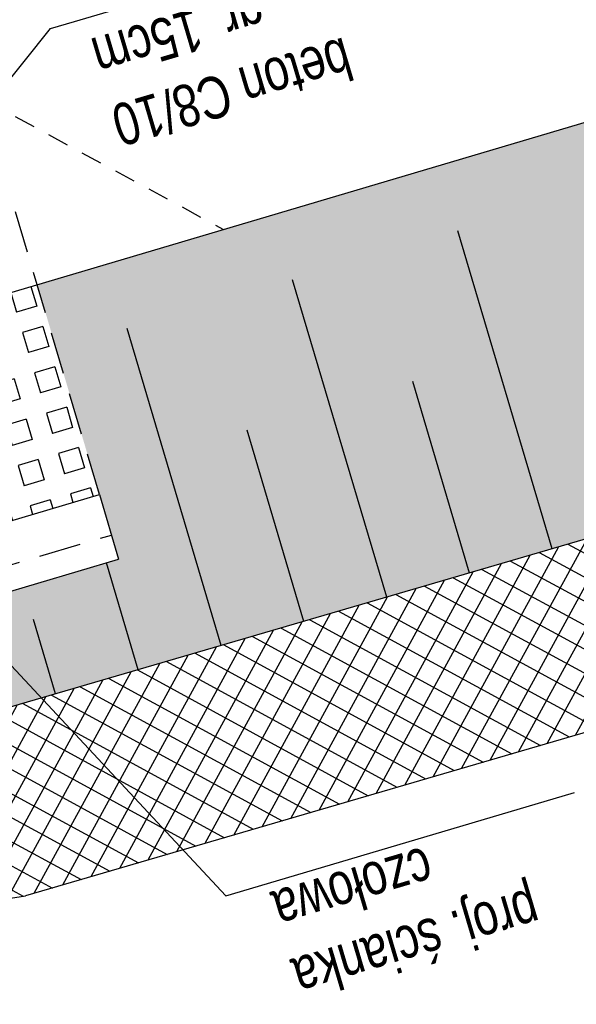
# Model space of a CAD drawing. Header units: metres. Extents: x 7437403 to 7437771, y 5556473 to 5556945.
# Tile 8 of 23: x 7437465.75 to 7437469.05, y 5556890.9 to 5556896.74. Entities that reach past the tile are written whole.
import ezdxf

# ---------------------------------------------------------------- set-up
doc = ezdxf.new("R2010")
doc.units = ezdxf.units.M
doc.header["$MEASUREMENT"] = 0
doc.linetypes.add('HIDDEN', pattern=[0.375, 0.25, -0.125])
doc.linetypes.add('HIDDEN2', pattern=[0.1875, 0.125, -0.0625])
doc.layers.get('0').update_dxf_attribs({"color": 250})
doc.layers.add('00ZieSka-S', color=7, linetype='Continuous')
doc.layers.add('_ PTC Kon_Bet_Kon', color=3, linetype='Continuous')
doc.layers.add('_ PTC Kon_Bet', color=3, linetype='Continuous', lineweight=0)
doc.styles.add('CDMSTYLE', font='CDMSIMPL', dxfattribs={"width": 0.8, "bigfont": 'CDMBIGPL'})
doc.dimstyles.new('CDM-ME100CM', dxfattribs={"dimscale": 0.1, "dimtxt": 2.5, "dimasz": 1.5, "dimexe": 1.5, "dimexo": 2, "dimgap": 0.5, "dimtad": 1, "dimdec": 0, "dimlfac": 100, "dimrnd": 0.1, "dimzin": 9, "dimtxsty": 'CDMSTYLE', "dimblk": 'OBLIQUE', "dimcen": 2.5, "dimdle": 1.5, "dimclrd": 1, "dimclre": 1, "dimclrt": 2, "dimadec": 0, "dimazin": 2, "dimtfac": 1, "dimtdec": 0, "dimtix": 1, "dimtmove": 1, "dimatfit": 3, "dimfxl": 0, "dimtvp": 1, "dimtolj": 1, "dimtzin": 0, "dimlwd": 25, "dimlwe": 25, "dimarcsym": 0})
pattern_1 = [(196.509388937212, (7437518.71688235, 5556687.639307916), (0.03552155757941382, -0.1198466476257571), [0.125, -0.125]), (286.5093889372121, (7437518.71688235, 5556687.639307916), (0.1198466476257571, 0.03552155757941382), [0.125, -0.125])]

# ---------------------------------------------------------------- blocks, each defined once
blk = doc.blocks.new('_OBLIQUE')
at = {"color": 0, "linetype": 'ByBlock'}
blk.add_line((-0.5, -0.5), (0.5, 0.5), dxfattribs=at)

msp = doc.modelspace()

# ---------------------------------------------------------------- hatches: boundary and pattern name
at = {"layer": '_ PTC Kon_Bet_Kon', "linetype": 'Continuous', "lineweight": 25}
h = msp.add_hatch(dxfattribs=at)
h.set_pattern_fill('SQUARE', color=251, style=0)
h.set_pattern_definition(pattern_1)
h.paths.add_polyline_path([(7437476.274991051, 5556895.755597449), (7437475.592977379, 5556898.056653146), (7437465.852182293, 5556895.169561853), (7437466.221606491, 5556893.923156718), (7437466.335275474, 5556893.539647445), (7437466.263851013, 5556893.518477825), (7437466.452031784, 5556892.883572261)])
h.paths.add_polyline_path([(7437466.452031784, 5556892.883572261), (7437466.263851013, 5556893.518477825), (7437465.28262908, 5556893.227651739), (7437465.469735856, 5556892.596369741)])
h.paths.add_polyline_path([(7437465.469735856, 5556892.596369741), (7437465.28262908, 5556893.227651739), (7437464.306890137, 5556892.938450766), (7437464.301407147, 5556892.936825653), (7437464.447516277, 5556892.443866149)])
h.paths.add_polyline_path([(7437463.692681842, 5556892.331253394), (7437464.447516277, 5556892.443866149), (7437464.301407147, 5556892.936825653), (7437464.112367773, 5556892.880795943)])
h = msp.add_hatch(dxfattribs=at)
h.set_pattern_fill('ANSI37', color=251, style=0)
h.set_pattern_definition([(241.509388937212, (14875037.4337647, 11113375.27861583), (0.1098619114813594, -0.05962684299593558), []), (331.509388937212, (14875037.4337647, 11113375.27861583), (0.05962684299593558, 0.1098619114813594), [])])
h.paths.add_polyline_path([(7437463.835469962, 5556891.251270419), (7437465.782325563, 5556891.541719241), (7437476.587487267, 5556894.700919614), (7437476.274991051, 5556895.755597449), (7437465.469735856, 5556892.596369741), (7437463.692681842, 5556892.331253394), (7437463.529690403, 5556892.282944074)])
h.paths.add_polyline_path([(7437464.315222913, 5556891.025761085), (7437463.884916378, 5556890.898221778), (7437463.778351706, 5556891.257761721), (7437464.208658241, 5556891.385301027)], flags=9)
h = msp.add_hatch(dxfattribs=at)
h.set_pattern_fill('SQUARE', color=251, style=0)
h.set_pattern_definition(pattern_1)
h.paths.add_polyline_path([(7437465.714510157, 5556893.772857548), (7437465.345085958, 5556895.019262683), (7437464.330893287, 5556894.718664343), (7437464.700317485, 5556893.472259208)])
h.paths.add_polyline_path([(7437463.597734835, 5556893.54180193), (7437463.322852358, 5556893.462784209), (7437463.431506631, 5556893.096194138), (7437464.19322115, 5556893.321960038), (7437464.700317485, 5556893.472259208), (7437464.330893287, 5556894.718664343), (7437463.336295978, 5556894.423873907)])
h.paths.add_polyline_path([(7437465.714510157, 5556893.772857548), (7437466.221606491, 5556893.923156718), (7437465.852182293, 5556895.169561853), (7437465.345085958, 5556895.019262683)])
h.paths.add_polyline_path([(7437464.576493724, 5556894.427029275), (7437464.747335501, 5556893.85062397), (7437464.387795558, 5556893.744059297), (7437464.216953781, 5556894.320464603)], flags=9)
h.paths.add_polyline_path([(7437465.027993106, 5556894.352250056), (7437465.198834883, 5556893.775844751), (7437464.83929494, 5556893.669280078), (7437464.668453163, 5556894.245685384)], flags=24)
h.paths.add_polyline_path([(7437464.32713069, 5556893.804303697), (7437464.454669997, 5556893.373997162), (7437464.095130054, 5556893.267432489), (7437463.967590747, 5556893.697739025)], flags=24)
h.paths.add_polyline_path([(7437464.142418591, 5556894.427506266), (7437464.269957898, 5556893.997199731), (7437463.910417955, 5556893.890635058), (7437463.782878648, 5556894.320941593)], flags=24)

# ---------------------------------------------------------------- linework, layer by layer
at = {"layer": '00ZieSka-S', "color": 63, "lineweight": 25}
for p, q in [((7437468.907771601, 5556893.601578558), (7437468.348385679, 5556895.488898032)), ((7437467.925475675, 5556893.314376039), (7437467.366981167, 5556895.198687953)), ((7437466.943179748, 5556893.02717352), (7437466.385576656, 5556894.908477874)), ((7437468.416623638, 5556893.457977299), (7437468.079912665, 5556894.594010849)), ((7437467.434327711, 5556893.170774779), (7437467.098153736, 5556894.304996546)), ((7437466.452031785, 5556892.883572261), (7437466.263851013, 5556893.518477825)), ((7437465.960883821, 5556892.739971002), (7437465.830074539, 5556893.181310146))]:
    msp.add_line(p, q, dxfattribs=at)
at = {"layer": '_ PTC Kon_Bet', "color": 115, "lineweight": 25}
for p, q in [((7437463.336295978, 5556894.423873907), (7437475.592977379, 5556898.056653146)), ((7437476.274991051, 5556895.755597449), (7437465.469735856, 5556892.596369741))]:
    msp.add_line(p, q, dxfattribs=at)
at = {"layer": '_ PTC Kon_Bet', "color": 251, "lineweight": 25}
for p in [(7437476.587580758, 5556894.700946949), (7437463.755563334, 5556891.239349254)]:
    msp.add_line(p, (7437465.782325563, 5556891.541719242), dxfattribs=at)
at = {"layer": '_ PTC Kon_Bet_Kon', "color": 4, "linetype": 'HIDDEN2', "lineweight": 25}
msp.add_line((7437465.524714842, 5556896.274408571), (7437466.957029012, 5556895.497029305), dxfattribs=at)
at = {"layer": '_ PTC Kon_Bet_Kon', "color": 251, "linetype": 'HIDDEN', "lineweight": 25}
for p, q in [((7437466.221606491, 5556893.923156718), (7437465.56734071, 5556896.130592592)), ((7437464.069741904, 5556893.024611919), (7437466.292649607, 5556893.683463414))]:
    msp.add_line(p, q, dxfattribs=at)
at = {"layer": '_ PTC Kon_Bet_Kon', "color": 4, "linetype": 'Continuous', "lineweight": 25}
for p, q in [((7437464.19322115, 5556893.321960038), (7437466.221606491, 5556893.923156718)), ((7437466.22160649, 5556893.923156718), (7437466.335275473, 5556893.539647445)), ((7437464.306890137, 5556892.938450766), (7437466.335275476, 5556893.539647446))]:
    msp.add_line(p, q, dxfattribs=at)

# ---------------------------------------------------------------- texts
at = {"layer": '_ PTC Kon_Bet_Kon', "color": 2, "linetype": 'Continuous', "lineweight": 25, "char_height": 0.25, "attachment_point": 9, "rotation": 196.509388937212, "style": 'CDMSTYLE'}
for s, insert in [('beton C8/10 \\Pgr. 15cm', (7437466.135711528, 5556896.697587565)), ('proj. ścianka \\Pczołowa', (7437467.226702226, 5556891.56579395))]:
    msp.add_mtext(s, dxfattribs=dict(at, insert=insert))

# ---------------------------------------------------------------- leaders
at = {"layer": '_ PTC Kon_Bet_Kon', "color": 1, "linetype": 'Continuous', "lineweight": 25, "annotation_type": 0, "has_hookline": 1, "hookline_direction": 1, "text_width": 1.914285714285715, "horizontal_direction": (-0.9587731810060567, -0.2841724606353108, 0)}
msp.add_leader([(7437465.503065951, 5556896.158432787), (7437465.930924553, 5556896.689040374), (7437466.073564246, 5556896.7313176)], dimstyle='CDM-ME100CM', override={"dimgap": 0.5, "dimtad": 1}, dxfattribs=at)
at = {"layer": '_ PTC Kon_Bet_Kon', "color": 3, "linetype": 'Continuous', "lineweight": 25, "annotation_type": 0, "has_hookline": 1, "hookline_direction": 1, "text_width": 1.904761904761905, "horizontal_direction": (-0.9587731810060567, -0.2841724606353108, 0)}
msp.add_leader([(7437465.166110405, 5556893.478813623), (7437466.971908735, 5556891.542425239), (7437467.164554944, 5556891.599523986)], dimstyle='CDM-ME100CM', override={"dimgap": 0.5, "dimtad": 1}, dxfattribs=at)

doc.saveas('drawing.dxf')
